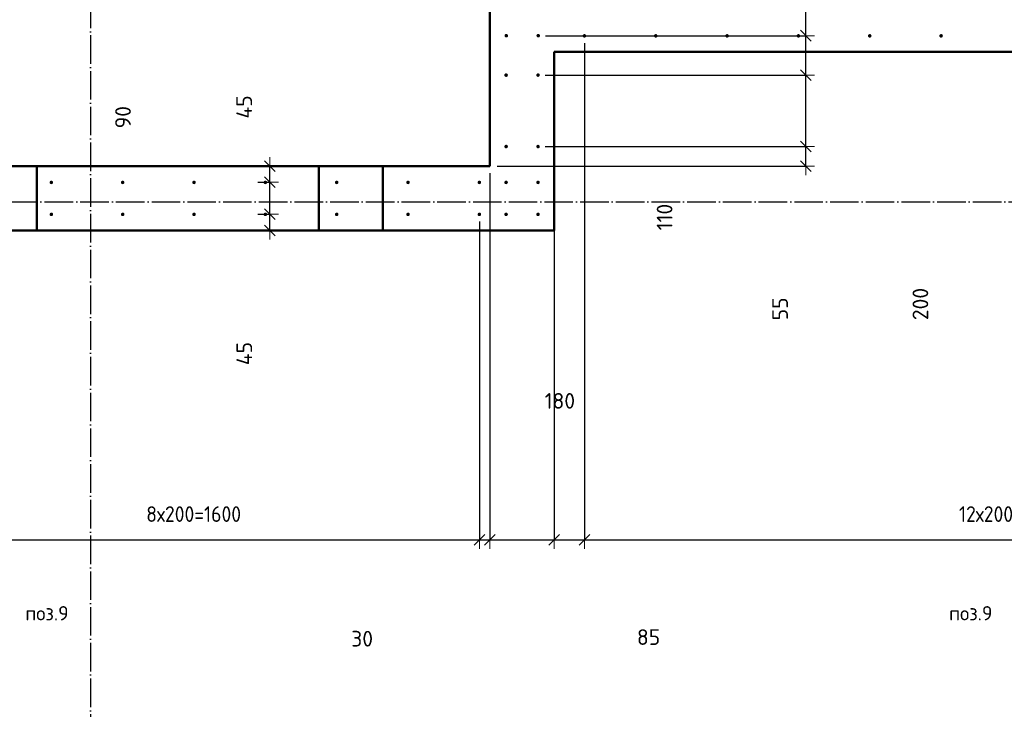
# Model space of a CAD drawing. Header units: millimetres. Extents: x -19950 to 69837, y -2757 to 40090.
# Tile 127 of 136: x 56662 to 59422, y 6979 to 8910. Entities that reach past the tile are written whole.
import ezdxf

# ---------------------------------------------------------------- set-up
doc = ezdxf.new("R2010")
doc.units = ezdxf.units.MM
doc.header["$PDMODE"] = 65
for name, pattern in [('______11', [100, 80, -10, 0, -10]), ('______5', [220, 160, -20, 20, -20]), ('________', [0])]:
    doc.linetypes.add(name, pattern=pattern)
for name, color, linetype, lineweight in [('Standard', 7, 'Continuous', 25), ('Арм.стержн. вертикальными 1', 22, 'Continuous', 35), ('Размерная линия_ общее', 7, 'Continuous', 13)]:
    doc.layers.add(name, color=color, linetype=linetype, lineweight=lineweight)
doc.layers.add('Осевая линия_ общее', color=7, linetype='______5', lineweight=13, true_color=0xa0a0a0)
doc.styles.add('ISOCPEUR', font='ISOCPEUR')
doc.dimstyles.new('DIMSTYLE_12', dxfattribs={"dimtxt": 44, "dimasz": 50, "dimexe": 0, "dimexo": 0, "dimgap": 22, "dimtad": 0, "dimdec": 0, "dimrnd": 5, "dimzin": 12, "dimdsep": 46, "dimtxsty": 'ISOCPEUR', "dimblk1": 'ALL_ML_STRICH', "dimblk2": 'ALL_ML_STRICH', "dimsah": 1, "dimcen": 0, "dimclrd": 7, "dimclre": 256, "dimclrt": 7, "dimadec": 0, "dimazin": 0, "dimtfac": 1, "dimtdec": 0, "dimtix": 1, "dimtmove": 2, "dimatfit": 3, "dimfxl": 0, "dimtvp": 1.2, "dimtzin": 0, "dimlwd": 0, "dimlwe": -3, "dimarcsym": 0})
doc.dimstyles.new('DIMSTYLE_17', dxfattribs={"dimtxt": 44, "dimasz": 50, "dimexe": 0, "dimexo": 0, "dimgap": 22, "dimtad": 0, "dimdec": 0, "dimrnd": 5, "dimzin": 12, "dimdsep": 46, "dimtxsty": 'ISOCPEUR', "dimblk1": 'ALL_ML_STRICH', "dimblk2": 'ALL_ML_STRICH', "dimsah": 1, "dimcen": 0, "dimclrd": 7, "dimclre": 256, "dimclrt": 7, "dimadec": 0, "dimazin": 0, "dimtfac": 1, "dimtdec": 0, "dimtix": 1, "dimtmove": 2, "dimatfit": 3, "dimfxl": 0, "dimtzin": 0, "dimlwd": 0, "dimlwe": -3, "dimarcsym": 0})
doc.dimstyles.new('DIMSTYLE_5', dxfattribs={"dimtxt": 44, "dimasz": 50, "dimexe": 0, "dimexo": 0, "dimgap": 22, "dimtad": 2, "dimdec": 0, "dimrnd": 5, "dimzin": 12, "dimdsep": 46, "dimtxsty": 'ISOCPEUR', "dimblk1": 'ALL_ML_STRICH', "dimblk2": 'ALL_ML_STRICH', "dimsah": 1, "dimcen": 0, "dimclrd": 7, "dimclre": 256, "dimclrt": 7, "dimadec": 0, "dimazin": 0, "dimtfac": 1, "dimtdec": 0, "dimtix": 1, "dimtmove": 2, "dimatfit": 3, "dimfxl": 0, "dimtvp": 1.2, "dimtzin": 0, "dimlwd": 0, "dimlwe": -3, "dimarcsym": 0})
doc.dimstyles.new('DIMSTYLE_7', dxfattribs={"dimtxt": 44, "dimasz": 50, "dimexe": 0, "dimexo": 0, "dimgap": 22, "dimtad": 2, "dimdec": 0, "dimrnd": 5, "dimzin": 12, "dimdsep": 46, "dimtxsty": 'ISOCPEUR', "dimblk1": 'ALL_ML_STRICH', "dimblk2": 'ALL_ML_STRICH', "dimsah": 1, "dimcen": 0, "dimclrd": 7, "dimclre": 256, "dimclrt": 7, "dimadec": 0, "dimazin": 0, "dimtfac": 1, "dimtdec": 0, "dimtix": 1, "dimtmove": 2, "dimatfit": 3, "dimfxl": 0, "dimtzin": 0, "dimlwd": 0, "dimlwe": -3, "dimarcsym": 0})

# ---------------------------------------------------------------- blocks, each defined once
blk = doc.blocks.new('ALL_ML_STRICH')
at = {"color": 0, "linetype": 'ByBlock', "lineweight": -2}
for p, q in [((-1, 0), (0.5, 0)), ((-0.3, -0.3), (0.3, 0.3)), ((0, -0.5), (0, 0.5))]:
    blk.add_line(p, q, dxfattribs=at)
blk = doc.blocks.new('*D150')
at = {"layer": 'DEFPOINTS', "color": 7, "linetype": 'Continuous', "lineweight": 13, "transparency": 33554687}
for p in [(57309, 8365.5), (57362.8, 8320), (57409.5, 8320)]:
    blk.add_point(p, dxfattribs=at)
at = {"layer": 'Размерная линия_ общее', "color": 253, "linetype": 'Continuous', "lineweight": -2, "true_color": 0xa0a0a0, "transparency": 33554687}
for p, q in [((57329, 8365.5), (57362.8, 8365.5)), ((57389.5, 8320), (57362.8, 8320))]:
    blk.add_line(p, q, dxfattribs=at)
at = {"layer": 'Размерная линия_ общее', "color": 7, "linetype": 'Continuous', "lineweight": -2, "transparency": 33554687}
blk.add_line((57362.8, 8320), (57362.8, 8365.5), dxfattribs=at)
at = {"layer": 'Размерная линия_ общее', "color": 7, "linetype": 'Continuous', "lineweight": 13, "transparency": 33554687, "xscale": 50, "yscale": 50, "zscale": 50}
for p, rotation in [((57362.8, 8365.5), 90), ((57362.8, 8320), 270)]:
    blk.add_blockref('ALL_ML_STRICH', p, dxfattribs=dict(at, rotation=rotation))
at = {"layer": 'Размерная линия_ общее', "color": 7, "linetype": 'Continuous', "lineweight": 13, "transparency": 33554687, "insert": (57291.4, 7975.1), "char_height": 44, "width": 88, "attachment_point": 5, "rotation": 90, "style": 'ISOCPEUR'}
blk.add_mtext('\\A1;{45}', dxfattribs=at)
blk = doc.blocks.new('*D151')
at = {"layer": 'DEFPOINTS', "color": 7, "linetype": 'Continuous', "lineweight": 13, "transparency": 33554687}
for p in [(57309, 8455), (57309, 8365.5), (57362.8, 8365.5)]:
    blk.add_point(p, dxfattribs=at)
at = {"layer": 'Размерная линия_ общее', "color": 253, "linetype": 'Continuous', "lineweight": -2, "true_color": 0xa0a0a0, "transparency": 33554687}
for p, q in [((57329, 8455), (57362.8, 8455)), ((57329, 8365.5), (57362.8, 8365.5))]:
    blk.add_line(p, q, dxfattribs=at)
at = {"layer": 'Размерная линия_ общее', "color": 7, "linetype": 'Continuous', "lineweight": -2, "transparency": 33554687}
blk.add_line((57362.8, 8365.5), (57362.8, 8455), dxfattribs=at)
at = {"layer": 'Размерная линия_ общее', "color": 7, "linetype": 'Continuous', "lineweight": 13, "transparency": 33554687, "xscale": 50, "yscale": 50, "zscale": 50}
for p, rotation in [((57362.8, 8455), 90), ((57362.8, 8365.5), 270)]:
    blk.add_blockref('ALL_ML_STRICH', p, dxfattribs=dict(at, rotation=rotation))
at = {"layer": 'Размерная линия_ общее', "color": 7, "linetype": 'Continuous', "lineweight": 13, "transparency": 33554687, "insert": (56951.4, 8637.2), "char_height": 44, "width": 88, "attachment_point": 5, "rotation": 90, "style": 'ISOCPEUR'}
blk.add_mtext('\\A1;{90}', dxfattribs=at)
blk = doc.blocks.new('*D152')
at = {"layer": 'DEFPOINTS', "color": 7, "linetype": 'Continuous', "lineweight": 13, "transparency": 33554687}
for p in [(57409.5, 8500), (57309, 8455), (57362.8, 8455)]:
    blk.add_point(p, dxfattribs=at)
at = {"layer": 'Размерная линия_ общее', "color": 253, "linetype": 'Continuous', "lineweight": -2, "true_color": 0xa0a0a0, "transparency": 33554687}
for p, q in [((57389.5, 8500), (57362.8, 8500)), ((57329, 8455), (57362.8, 8455))]:
    blk.add_line(p, q, dxfattribs=at)
at = {"layer": 'Размерная линия_ общее', "color": 7, "linetype": 'Continuous', "lineweight": -2, "transparency": 33554687}
blk.add_line((57362.8, 8455), (57362.8, 8500), dxfattribs=at)
at = {"layer": 'Размерная линия_ общее', "color": 7, "linetype": 'Continuous', "lineweight": 13, "transparency": 33554687, "xscale": 50, "yscale": 50, "zscale": 50}
for p, rotation in [((57362.8, 8500), 90), ((57362.8, 8455), 270)]:
    blk.add_blockref('ALL_ML_STRICH', p, dxfattribs=dict(at, rotation=rotation))
at = {"layer": 'Размерная линия_ общее', "color": 7, "linetype": 'Continuous', "lineweight": 13, "transparency": 33554687, "insert": (57291.1, 8665.8), "char_height": 44, "width": 88, "attachment_point": 5, "rotation": 90, "style": 'ISOCPEUR'}
blk.add_mtext('\\A1;{45}', dxfattribs=at)
blk = doc.blocks.new('*D393')
at = {"layer": 'DEFPOINTS', "color": 7, "linetype": 'Continuous', "lineweight": 13, "transparency": 33554687}
for p in [(56350.5, 8365), (57950.5, 8365), (56350.5, 7453.5)]:
    blk.add_point(p, dxfattribs=at)
at = {"layer": 'Размерная линия_ общее', "color": 253, "linetype": 'Continuous', "lineweight": -2, "true_color": 0xa0a0a0, "transparency": 33554687}
for p, q in [((56350.5, 8345), (56350.5, 7453.5)), ((57950.5, 8345), (57950.5, 7453.5))]:
    blk.add_line(p, q, dxfattribs=at)
at = {"layer": 'Размерная линия_ общее', "color": 7, "linetype": 'Continuous', "lineweight": -2, "transparency": 33554687}
blk.add_line((56350.5, 7453.5), (57950.5, 7453.5), dxfattribs=at)
at = {"layer": 'Размерная линия_ общее', "color": 7, "linetype": 'Continuous', "lineweight": 13, "transparency": 33554687, "xscale": 50, "yscale": 50, "zscale": 50, "rotation": 180}
blk.add_blockref('ALL_ML_STRICH', (56350.5, 7453.5), dxfattribs=at)
at = {"layer": 'Размерная линия_ общее', "color": 7, "linetype": 'Continuous', "lineweight": 13, "transparency": 33554687, "xscale": 50, "yscale": 50, "zscale": 50}
blk.add_blockref('ALL_ML_STRICH', (57950.5, 7453.5), dxfattribs=at)
at = {"layer": 'Размерная линия_ общее', "color": 7, "linetype": 'Continuous', "lineweight": 13, "transparency": 33554687, "insert": (57016.5, 7547.5), "char_height": 44, "width": 2.2, "attachment_point": 1, "line_spacing_factor": 0.60241, "style": 'ISOCPEUR'}
blk.add_mtext('\\W0.91;8х200=1600', dxfattribs=at)
blk = doc.blocks.new('*D394')
at = {"layer": 'DEFPOINTS', "color": 7, "linetype": 'Continuous', "lineweight": 13, "transparency": 33554687}
for p in [(57980, 8500), (57950.5, 8365), (57950.5, 7453.5)]:
    blk.add_point(p, dxfattribs=at)
at = {"layer": 'Размерная линия_ общее', "color": 253, "linetype": 'Continuous', "lineweight": -2, "true_color": 0xa0a0a0, "transparency": 33554687}
for p, q in [((57980, 8480), (57980, 7453.5)), ((57950.5, 8345), (57950.5, 7453.5))]:
    blk.add_line(p, q, dxfattribs=at)
at = {"layer": 'Размерная линия_ общее', "color": 7, "linetype": 'Continuous', "lineweight": -2, "transparency": 33554687}
blk.add_line((57950.5, 7453.5), (57980, 7453.5), dxfattribs=at)
at = {"layer": 'Размерная линия_ общее', "color": 7, "linetype": 'Continuous', "lineweight": 13, "transparency": 33554687, "xscale": 50, "yscale": 50, "zscale": 50, "rotation": 180}
blk.add_blockref('ALL_ML_STRICH', (57950.5, 7453.5), dxfattribs=at)
at = {"layer": 'Размерная линия_ общее', "color": 7, "linetype": 'Continuous', "lineweight": 13, "transparency": 33554687, "xscale": 50, "yscale": 50, "zscale": 50}
blk.add_blockref('ALL_ML_STRICH', (57980, 7453.5), dxfattribs=at)
at = {"layer": 'Размерная линия_ общее', "color": 7, "linetype": 'Continuous', "lineweight": 13, "transparency": 33554687, "insert": (57621.8, 7176.4), "char_height": 44, "width": 88, "attachment_point": 5, "style": 'ISOCPEUR'}
blk.add_mtext('\\A1;{30}', dxfattribs=at)
blk = doc.blocks.new('*D395')
at = {"layer": 'DEFPOINTS', "color": 7, "linetype": 'Continuous', "lineweight": 13, "transparency": 33554687}
for p in [(58160, 8820), (57980, 8500), (57980, 7453.5)]:
    blk.add_point(p, dxfattribs=at)
at = {"layer": 'Размерная линия_ общее', "color": 253, "linetype": 'Continuous', "lineweight": -2, "true_color": 0xa0a0a0, "transparency": 33554687}
for p, q in [((58160, 8800), (58160, 7453.5)), ((57980, 8480), (57980, 7453.5))]:
    blk.add_line(p, q, dxfattribs=at)
at = {"layer": 'Размерная линия_ общее', "color": 7, "linetype": 'Continuous', "lineweight": -2, "transparency": 33554687}
blk.add_line((57980, 7453.5), (58160, 7453.5), dxfattribs=at)
at = {"layer": 'Размерная линия_ общее', "color": 7, "linetype": 'Continuous', "lineweight": 13, "transparency": 33554687, "xscale": 50, "yscale": 50, "zscale": 50, "rotation": 180}
blk.add_blockref('ALL_ML_STRICH', (57980, 7453.5), dxfattribs=at)
at = {"layer": 'Размерная линия_ общее', "color": 7, "linetype": 'Continuous', "lineweight": 13, "transparency": 33554687, "xscale": 50, "yscale": 50, "zscale": 50}
blk.add_blockref('ALL_ML_STRICH', (58160, 7453.5), dxfattribs=at)
at = {"layer": 'Размерная линия_ общее', "color": 7, "linetype": 'Continuous', "lineweight": 13, "transparency": 33554687, "insert": (58176.1, 7842.6), "char_height": 44, "width": 132, "attachment_point": 5, "style": 'ISOCPEUR'}
blk.add_mtext('\\A1;{180}', dxfattribs=at)
blk = doc.blocks.new('*D396')
at = {"layer": 'DEFPOINTS', "color": 7, "linetype": 'Continuous', "lineweight": 13, "transparency": 33554687}
for p in [(58245, 8865), (58160, 8820), (58160, 7453.5)]:
    blk.add_point(p, dxfattribs=at)
at = {"layer": 'Размерная линия_ общее', "color": 253, "linetype": 'Continuous', "lineweight": -2, "true_color": 0xa0a0a0, "transparency": 33554687}
for p, q in [((58245, 8845), (58245, 7453.5)), ((58160, 8800), (58160, 7453.5))]:
    blk.add_line(p, q, dxfattribs=at)
at = {"layer": 'Размерная линия_ общее', "color": 7, "linetype": 'Continuous', "lineweight": -2, "transparency": 33554687}
blk.add_line((58160, 7453.5), (58245, 7453.5), dxfattribs=at)
at = {"layer": 'Размерная линия_ общее', "color": 7, "linetype": 'Continuous', "lineweight": 13, "transparency": 33554687, "xscale": 50, "yscale": 50, "zscale": 50, "rotation": 180}
blk.add_blockref('ALL_ML_STRICH', (58160, 7453.5), dxfattribs=at)
at = {"layer": 'Размерная линия_ общее', "color": 7, "linetype": 'Continuous', "lineweight": 13, "transparency": 33554687, "xscale": 50, "yscale": 50, "zscale": 50}
blk.add_blockref('ALL_ML_STRICH', (58245, 7453.5), dxfattribs=at)
at = {"layer": 'Размерная линия_ общее', "color": 7, "linetype": 'Continuous', "lineweight": 13, "transparency": 33554687, "insert": (58424.8, 7181), "char_height": 44, "width": 88, "attachment_point": 5, "style": 'ISOCPEUR'}
blk.add_mtext('\\A1;{85}', dxfattribs=at)
blk = doc.blocks.new('*D397')
at = {"layer": 'DEFPOINTS', "color": 7, "linetype": 'Continuous', "lineweight": 13, "transparency": 33554687}
for p in [(58245, 8865), (60645, 8865), (58245, 7453.5)]:
    blk.add_point(p, dxfattribs=at)
at = {"layer": 'Размерная линия_ общее', "color": 253, "linetype": 'Continuous', "lineweight": -2, "true_color": 0xa0a0a0, "transparency": 33554687}
for p, q in [((58245, 8845), (58245, 7453.5)), ((60645, 8845), (60645, 7453.5))]:
    blk.add_line(p, q, dxfattribs=at)
at = {"layer": 'Размерная линия_ общее', "color": 7, "linetype": 'Continuous', "lineweight": -2, "transparency": 33554687}
blk.add_line((58245, 7453.5), (60645, 7453.5), dxfattribs=at)
at = {"layer": 'Размерная линия_ общее', "color": 7, "linetype": 'Continuous', "lineweight": 13, "transparency": 33554687, "xscale": 50, "yscale": 50, "zscale": 50, "rotation": 180}
blk.add_blockref('ALL_ML_STRICH', (58245, 7453.5), dxfattribs=at)
at = {"layer": 'Размерная линия_ общее', "color": 7, "linetype": 'Continuous', "lineweight": 13, "transparency": 33554687, "xscale": 50, "yscale": 50, "zscale": 50}
blk.add_blockref('ALL_ML_STRICH', (60645, 7453.5), dxfattribs=at)
at = {"layer": 'Размерная линия_ общее', "color": 7, "linetype": 'Continuous', "lineweight": 13, "transparency": 33554687, "insert": (59295, 7547.5), "char_height": 44, "width": 2.2, "attachment_point": 1, "line_spacing_factor": 0.60241, "style": 'ISOCPEUR'}
blk.add_mtext('\\W0.91;12х200=2400', dxfattribs=at)
blk = doc.blocks.new('*D521')
at = {"layer": 'DEFPOINTS', "color": 7, "linetype": 'Continuous', "lineweight": 13, "transparency": 33554687}
for p in [(58115, 8555), (57980, 8500), (58865.5, 8500)]:
    blk.add_point(p, dxfattribs=at)
at = {"layer": 'Размерная линия_ общее', "color": 253, "linetype": 'Continuous', "lineweight": -2, "true_color": 0xa0a0a0, "transparency": 33554687}
for p, q in [((58135, 8555), (58865.5, 8555)), ((58000, 8500), (58865.5, 8500))]:
    blk.add_line(p, q, dxfattribs=at)
at = {"layer": 'Размерная линия_ общее', "color": 7, "linetype": 'Continuous', "lineweight": -2, "transparency": 33554687}
blk.add_line((58865.5, 8500), (58865.5, 8555), dxfattribs=at)
at = {"layer": 'Размерная линия_ общее', "color": 7, "linetype": 'Continuous', "lineweight": 13, "transparency": 33554687, "xscale": 50, "yscale": 50, "zscale": 50}
for p, rotation in [((58865.5, 8555), 90), ((58865.5, 8500), 270)]:
    blk.add_blockref('ALL_ML_STRICH', p, dxfattribs=dict(at, rotation=rotation))
at = {"layer": 'Размерная линия_ общее', "color": 7, "linetype": 'Continuous', "lineweight": 13, "transparency": 33554687, "insert": (58793.6, 8100.3), "char_height": 44, "width": 88, "attachment_point": 5, "rotation": 90, "style": 'ISOCPEUR'}
blk.add_mtext('\\A1;{55}', dxfattribs=at)
blk = doc.blocks.new('*D522')
at = {"layer": 'DEFPOINTS', "color": 7, "linetype": 'Continuous', "lineweight": 13, "transparency": 33554687}
for p in [(58115, 8755), (58115, 8555), (58865.5, 8555)]:
    blk.add_point(p, dxfattribs=at)
at = {"layer": 'Размерная линия_ общее', "color": 253, "linetype": 'Continuous', "lineweight": -2, "true_color": 0xa0a0a0, "transparency": 33554687}
for p, q in [((58135, 8755), (58865.5, 8755)), ((58135, 8555), (58865.5, 8555))]:
    blk.add_line(p, q, dxfattribs=at)
at = {"layer": 'Размерная линия_ общее', "color": 7, "linetype": 'Continuous', "lineweight": -2, "transparency": 33554687}
blk.add_line((58865.5, 8555), (58865.5, 8755), dxfattribs=at)
at = {"layer": 'Размерная линия_ общее', "color": 7, "linetype": 'Continuous', "lineweight": 13, "transparency": 33554687, "xscale": 50, "yscale": 50, "zscale": 50}
for p, rotation in [((58865.5, 8755), 90), ((58865.5, 8555), 270)]:
    blk.add_blockref('ALL_ML_STRICH', p, dxfattribs=dict(at, rotation=rotation))
at = {"layer": 'Размерная линия_ общее', "color": 7, "linetype": 'Continuous', "lineweight": 13, "transparency": 33554687, "insert": (59187, 8113.9), "char_height": 44, "width": 132, "attachment_point": 5, "rotation": 90, "style": 'ISOCPEUR'}
blk.add_mtext('\\A1;{200}', dxfattribs=at)
blk = doc.blocks.new('*D523')
at = {"layer": 'DEFPOINTS', "color": 7, "linetype": 'Continuous', "lineweight": 13, "transparency": 33554687}
for p in [(58115.5, 8865.5), (58115, 8755), (58865.5, 8755)]:
    blk.add_point(p, dxfattribs=at)
at = {"layer": 'Размерная линия_ общее', "color": 253, "linetype": 'Continuous', "lineweight": -2, "true_color": 0xa0a0a0, "transparency": 33554687}
for p, q in [((58135.5, 8865.5), (58865.5, 8865.5)), ((58135, 8755), (58865.5, 8755))]:
    blk.add_line(p, q, dxfattribs=at)
at = {"layer": 'Размерная линия_ общее', "color": 7, "linetype": 'Continuous', "lineweight": -2, "transparency": 33554687}
blk.add_line((58865.5, 8755), (58865.5, 8865.5), dxfattribs=at)
at = {"layer": 'Размерная линия_ общее', "color": 7, "linetype": 'Continuous', "lineweight": 13, "transparency": 33554687, "xscale": 50, "yscale": 50, "zscale": 50}
for p, rotation in [((58865.5, 8865.5), 90), ((58865.5, 8755), 270)]:
    blk.add_blockref('ALL_ML_STRICH', p, dxfattribs=dict(at, rotation=rotation))
at = {"layer": 'Размерная линия_ общее', "color": 7, "linetype": 'Continuous', "lineweight": 13, "transparency": 33554687, "insert": (58469.8, 8357.5), "char_height": 44, "width": 132, "attachment_point": 5, "rotation": 90, "style": 'ISOCPEUR'}
blk.add_mtext('\\A1;{110}', dxfattribs=at)
blk = doc.blocks.new('*D524')
at = {"layer": 'DEFPOINTS', "color": 7, "linetype": 'Continuous', "lineweight": 13, "transparency": 33554687}
for p in [(58115.5, 8955), (58115.5, 8865.5), (58865.5, 8865.5)]:
    blk.add_point(p, dxfattribs=at)
at = {"layer": 'Размерная линия_ общее', "color": 253, "linetype": 'Continuous', "lineweight": -2, "true_color": 0xa0a0a0, "transparency": 33554687}
for p, q in [((58135.5, 8955), (58865.5, 8955)), ((58135.5, 8865.5), (58865.5, 8865.5))]:
    blk.add_line(p, q, dxfattribs=at)
at = {"layer": 'Размерная линия_ общее', "color": 7, "linetype": 'Continuous', "lineweight": -2, "transparency": 33554687}
blk.add_line((58865.5, 8865.5), (58865.5, 8955), dxfattribs=at)
at = {"layer": 'Размерная линия_ общее', "color": 7, "linetype": 'Continuous', "lineweight": 13, "transparency": 33554687, "xscale": 50, "yscale": 50, "zscale": 50}
for p, rotation in [((58865.5, 8955), 90), ((58865.5, 8865.5), 270)]:
    blk.add_blockref('ALL_ML_STRICH', p, dxfattribs=dict(at, rotation=rotation))
at = {"layer": 'Размерная линия_ общее', "color": 7, "linetype": 'Continuous', "lineweight": 13, "transparency": 33554687, "insert": (59161.5, 9084.3), "char_height": 44, "width": 88, "attachment_point": 5, "rotation": 90, "style": 'ISOCPEUR'}
blk.add_mtext('\\A1;{90}', dxfattribs=at)

msp = doc.modelspace()

# ---------------------------------------------------------------- hatches: boundary and pattern name
at = {"layer": 'Арм.стержн. вертикальными 1', "linetype": 'Continuous', "lineweight": 50, "transparency": 33554687}
for points in [[(58031, 8865.5), (58030.6, 8867.4), (58029.5, 8869), (58027.9, 8870.1), (58026, 8870.5), (58024.1, 8870.1), (58022.4, 8869), (58021.3, 8867.4), (58021, 8865.5), (58021.3, 8863.6), (58022.4, 8861.9), (58024.1, 8860.8), (58026, 8860.5), (58027.9, 8860.8), (58029.5, 8861.9), (58030.6, 8863.6)], [(58120.5, 8865.5), (58120.1, 8867.4), (58119, 8869), (58117.4, 8870.1), (58115.5, 8870.5), (58113.6, 8870.1), (58112, 8869), (58110.9, 8867.4), (58110.5, 8865.5), (58110.9, 8863.6), (58112, 8861.9), (58113.6, 8860.8), (58115.5, 8860.5), (58117.4, 8860.8), (58119, 8861.9), (58120.1, 8863.6)], [(58250, 8865), (58249.6, 8866.9), (58248.5, 8868.5), (58246.9, 8869.6), (58245, 8870), (58243.1, 8869.6), (58241.5, 8868.5), (58240.4, 8866.9), (58240, 8865), (58240.4, 8863.1), (58241.5, 8861.5), (58243.1, 8860.4), (58245, 8860), (58246.9, 8860.4), (58248.5, 8861.5), (58249.6, 8863.1)], [(58450, 8865), (58449.6, 8866.9), (58448.5, 8868.5), (58446.9, 8869.6), (58445, 8870), (58443.1, 8869.6), (58441.5, 8868.5), (58440.4, 8866.9), (58440, 8865), (58440.4, 8863.1), (58441.5, 8861.5), (58443.1, 8860.4), (58445, 8860), (58446.9, 8860.4), (58448.5, 8861.5), (58449.6, 8863.1)], [(58650, 8865), (58649.6, 8866.9), (58648.5, 8868.5), (58646.9, 8869.6), (58645, 8870), (58643.1, 8869.6), (58641.5, 8868.5), (58640.4, 8866.9), (58640, 8865), (58640.4, 8863.1), (58641.5, 8861.5), (58643.1, 8860.4), (58645, 8860), (58646.9, 8860.4), (58648.5, 8861.5), (58649.6, 8863.1)], [(58850, 8865), (58849.6, 8866.9), (58848.5, 8868.5), (58846.9, 8869.6), (58845, 8870), (58843.1, 8869.6), (58841.5, 8868.5), (58840.4, 8866.9), (58840, 8865), (58840.4, 8863.1), (58841.5, 8861.5), (58843.1, 8860.4), (58845, 8860), (58846.9, 8860.4), (58848.5, 8861.5), (58849.6, 8863.1)], [(59050, 8865), (59049.6, 8866.9), (59048.5, 8868.5), (59046.9, 8869.6), (59045, 8870), (59043.1, 8869.6), (59041.5, 8868.5), (59040.4, 8866.9), (59040, 8865), (59040.4, 8863.1), (59041.5, 8861.5), (59043.1, 8860.4), (59045, 8860), (59046.9, 8860.4), (59048.5, 8861.5), (59049.6, 8863.1)], [(59250, 8865), (59249.6, 8866.9), (59248.5, 8868.5), (59246.9, 8869.6), (59245, 8870), (59243.1, 8869.6), (59241.5, 8868.5), (59240.4, 8866.9), (59240, 8865), (59240.4, 8863.1), (59241.5, 8861.5), (59243.1, 8860.4), (59245, 8860), (59246.9, 8860.4), (59248.5, 8861.5), (59249.6, 8863.1)], [(58030.5, 8755), (58030.1, 8756.9), (58029, 8758.5), (58027.4, 8759.6), (58025.5, 8760), (58023.6, 8759.6), (58022, 8758.5), (58020.9, 8756.9), (58020.5, 8755), (58020.9, 8753.1), (58022, 8751.5), (58023.6, 8750.4), (58025.5, 8750), (58027.4, 8750.4), (58029, 8751.5), (58030.1, 8753.1)], [(58120, 8755), (58119.6, 8756.9), (58118.6, 8758.5), (58116.9, 8759.6), (58115, 8760), (58113.1, 8759.6), (58111.5, 8758.5), (58110.4, 8756.9), (58110, 8755), (58110.4, 8753.1), (58111.5, 8751.5), (58113.1, 8750.4), (58115, 8750), (58116.9, 8750.4), (58118.6, 8751.5), (58119.6, 8753.1)], [(58030.5, 8555), (58030.1, 8556.9), (58029, 8558.5), (58027.4, 8559.6), (58025.5, 8560), (58023.6, 8559.6), (58022, 8558.5), (58020.9, 8556.9), (58020.5, 8555), (58020.9, 8553.1), (58022, 8551.5), (58023.6, 8550.4), (58025.5, 8550), (58027.4, 8550.4), (58029, 8551.5), (58030.1, 8553.1)], [(58120, 8555), (58119.6, 8556.9), (58118.6, 8558.5), (58116.9, 8559.6), (58115, 8560), (58113.1, 8559.6), (58111.5, 8558.5), (58110.4, 8556.9), (58110, 8555), (58110.4, 8553.1), (58111.5, 8551.5), (58113.1, 8550.4), (58115, 8550), (58116.9, 8550.4), (58118.6, 8551.5), (58119.6, 8553.1)], [(56755.5, 8454.5), (56755.1, 8456.4), (56754, 8458), (56752.4, 8459.1), (56750.5, 8459.5), (56748.6, 8459.1), (56747, 8458), (56745.9, 8456.4), (56745.5, 8454.5), (56745.9, 8452.6), (56747, 8451), (56748.6, 8449.9), (56750.5, 8449.5), (56752.4, 8449.9), (56754, 8451), (56755.1, 8452.6)], [(56955.5, 8454.5), (56955.1, 8456.4), (56954, 8458), (56952.4, 8459.1), (56950.5, 8459.5), (56948.6, 8459.1), (56947, 8458), (56945.9, 8456.4), (56945.5, 8454.5), (56945.9, 8452.6), (56947, 8451), (56948.6, 8449.9), (56950.5, 8449.5), (56952.4, 8449.9), (56954, 8451), (56955.1, 8452.6)], [(57155.5, 8454.5), (57155.1, 8456.4), (57154, 8458), (57152.4, 8459.1), (57150.5, 8459.5), (57148.6, 8459.1), (57147, 8458), (57145.9, 8456.4), (57145.5, 8454.5), (57145.9, 8452.6), (57147, 8451), (57148.6, 8449.9), (57150.5, 8449.5), (57152.4, 8449.9), (57154, 8451), (57155.1, 8452.6)], [(57355.5, 8454.5), (57355.1, 8456.4), (57354, 8458), (57352.4, 8459.1), (57350.5, 8459.5), (57348.6, 8459.1), (57347, 8458), (57345.9, 8456.4), (57345.5, 8454.5), (57345.9, 8452.6), (57347, 8451), (57348.6, 8449.9), (57350.5, 8449.5), (57352.4, 8449.9), (57354, 8451), (57355.1, 8452.6)], [(57555.5, 8454.5), (57555.1, 8456.4), (57554, 8458), (57552.4, 8459.1), (57550.5, 8459.5), (57548.6, 8459.1), (57547, 8458), (57545.9, 8456.4), (57545.5, 8454.5), (57545.9, 8452.6), (57547, 8451), (57548.6, 8449.9), (57550.5, 8449.5), (57552.4, 8449.9), (57554, 8451), (57555.1, 8452.6)], [(57755.5, 8454.5), (57755.1, 8456.4), (57754, 8458), (57752.4, 8459.1), (57750.5, 8459.5), (57748.6, 8459.1), (57747, 8458), (57745.9, 8456.4), (57745.5, 8454.5), (57745.9, 8452.6), (57747, 8451), (57748.6, 8449.9), (57750.5, 8449.5), (57752.4, 8449.9), (57754, 8451), (57755.1, 8452.6)], [(57955.5, 8454.5), (57955.1, 8456.4), (57954, 8458), (57952.4, 8459.1), (57950.5, 8459.5), (57948.6, 8459.1), (57947, 8458), (57945.9, 8456.4), (57945.5, 8454.5), (57945.9, 8452.6), (57947, 8451), (57948.6, 8449.9), (57950.5, 8449.5), (57952.4, 8449.9), (57954, 8451), (57955.1, 8452.6)], [(58030.5, 8454.5), (58030.1, 8456.4), (58029, 8458), (58027.4, 8459.1), (58025.5, 8459.5), (58023.6, 8459.1), (58021.9, 8458), (58020.8, 8456.4), (58020.5, 8454.5), (58020.8, 8452.6), (58021.9, 8451), (58023.6, 8449.9), (58025.5, 8449.5), (58027.4, 8449.9), (58029, 8451), (58030.1, 8452.6)], [(58120, 8454.5), (58119.6, 8456.4), (58118.5, 8458), (58116.9, 8459.1), (58115, 8459.5), (58113.1, 8459.1), (58111.5, 8458), (58110.4, 8456.4), (58110, 8454.5), (58110.4, 8452.6), (58111.5, 8451), (58113.1, 8449.9), (58115, 8449.5), (58116.9, 8449.9), (58118.5, 8451), (58119.6, 8452.6)], [(56755.5, 8365), (56755.1, 8366.9), (56754, 8368.5), (56752.4, 8369.6), (56750.5, 8370), (56748.6, 8369.6), (56747, 8368.5), (56745.9, 8366.9), (56745.5, 8365), (56745.9, 8363.1), (56747, 8361.4), (56748.6, 8360.4), (56750.5, 8360), (56752.4, 8360.4), (56754, 8361.4), (56755.1, 8363.1)], [(56955.5, 8365), (56955.1, 8366.9), (56954, 8368.5), (56952.4, 8369.6), (56950.5, 8370), (56948.6, 8369.6), (56947, 8368.5), (56945.9, 8366.9), (56945.5, 8365), (56945.9, 8363.1), (56947, 8361.4), (56948.6, 8360.4), (56950.5, 8360), (56952.4, 8360.4), (56954, 8361.4), (56955.1, 8363.1)], [(57155.5, 8365), (57155.1, 8366.9), (57154, 8368.5), (57152.4, 8369.6), (57150.5, 8370), (57148.6, 8369.6), (57147, 8368.5), (57145.9, 8366.9), (57145.5, 8365), (57145.9, 8363.1), (57147, 8361.4), (57148.6, 8360.4), (57150.5, 8360), (57152.4, 8360.4), (57154, 8361.4), (57155.1, 8363.1)], [(57355.5, 8365), (57355.1, 8366.9), (57354, 8368.5), (57352.4, 8369.6), (57350.5, 8370), (57348.6, 8369.6), (57347, 8368.5), (57345.9, 8366.9), (57345.5, 8365), (57345.9, 8363.1), (57347, 8361.4), (57348.6, 8360.4), (57350.5, 8360), (57352.4, 8360.4), (57354, 8361.4), (57355.1, 8363.1)], [(57555.5, 8365), (57555.1, 8366.9), (57554, 8368.5), (57552.4, 8369.6), (57550.5, 8370), (57548.6, 8369.6), (57547, 8368.5), (57545.9, 8366.9), (57545.5, 8365), (57545.9, 8363.1), (57547, 8361.4), (57548.6, 8360.4), (57550.5, 8360), (57552.4, 8360.4), (57554, 8361.4), (57555.1, 8363.1)], [(57755.5, 8365), (57755.1, 8366.9), (57754, 8368.5), (57752.4, 8369.6), (57750.5, 8370), (57748.6, 8369.6), (57747, 8368.5), (57745.9, 8366.9), (57745.5, 8365), (57745.9, 8363.1), (57747, 8361.4), (57748.6, 8360.4), (57750.5, 8360), (57752.4, 8360.4), (57754, 8361.4), (57755.1, 8363.1)], [(57955.5, 8365), (57955.1, 8366.9), (57954, 8368.5), (57952.4, 8369.6), (57950.5, 8370), (57948.6, 8369.6), (57947, 8368.5), (57945.9, 8366.9), (57945.5, 8365), (57945.9, 8363.1), (57947, 8361.4), (57948.6, 8360.4), (57950.5, 8360), (57952.4, 8360.4), (57954, 8361.4), (57955.1, 8363.1)], [(58030.5, 8365), (58030.1, 8366.9), (58029, 8368.5), (58027.4, 8369.6), (58025.5, 8370), (58023.6, 8369.6), (58021.9, 8368.5), (58020.8, 8366.9), (58020.5, 8365), (58020.8, 8363.1), (58021.9, 8361.4), (58023.6, 8360.4), (58025.5, 8360), (58027.4, 8360.4), (58029, 8361.4), (58030.1, 8363.1)], [(58120, 8365), (58119.6, 8366.9), (58118.5, 8368.5), (58116.9, 8369.6), (58115, 8370), (58113.1, 8369.6), (58111.5, 8368.5), (58110.4, 8366.9), (58110, 8365), (58110.4, 8363.1), (58111.5, 8361.4), (58113.1, 8360.4), (58115, 8360), (58116.9, 8360.4), (58118.5, 8361.4), (58119.6, 8363.1)]]:
    msp.add_hatch(color=4, dxfattribs=at).paths.add_polyline_path(points)

# ---------------------------------------------------------------- linework, layer by layer
at = {"layer": 'Standard', "color": 7, "linetype": 'Continuous', "lineweight": 50, "transparency": 33554687}
for p, q in [((57980, 8500), (57980, 10100)), ((60690, 8820), (58160, 8820)), ((58160, 8820), (58160, 8500)), ((56230, 8500), (57980, 8500)), ((58160, 8500), (58160, 8320)), ((58160, 8320), (56050, 8320))]:
    msp.add_line(p, q, dxfattribs=at)
at = {"layer": 'Standard', "color": 7, "linetype": '________', "lineweight": 50, "transparency": 33554687}
for p, q in [((56710, 8320), (56710, 8500)), ((57500, 8500), (57500, 8320)), ((57680, 8320), (57680, 8500))]:
    msp.add_line(p, q, dxfattribs=at)
at = {"layer": 'Осевая линия_ общее', "color": 253, "linetype": '______11', "lineweight": -3, "true_color": 0xa0a0a0, "transparency": 33554687}
for p, q in [((56860, 14272), (56860, -2614.4)), ((25200, 8400), (69714.9, 8400))]:
    msp.add_line(p, q, dxfattribs=at)

# ---------------------------------------------------------------- texts
at = {"layer": 'Standard', "color": 7, "linetype": 'Continuous', "lineweight": 13, "transparency": 33554687, "char_height": 40, "width": 140.769, "attachment_point": 7, "style": 'ISOCPEUR'}
for insert in [(56677.3, 7227.8), (59267.3, 7227.8)]:
    msp.add_mtext('\\A1;{\\fISOCPEUR|i0|b0;\\H40.000000;\\W1.000000;\\C7;поз.9}\\P', dxfattribs=dict(at, insert=insert))

# ---------------------------------------------------------------- dimensions: what is measured, and where the dimension line sits
at = {"layer": 'Размерная линия_ общее', "color": 7, "linetype": 'Continuous', "lineweight": 13, "transparency": 33554687}
for base, p1, p2, dimstyle, picture, middle in [((58865.4703, 8955), (58135.4966, 8865.4687), (58135.4966, 8955), 'DIMSTYLE_12', '*D524', (59161.4974, 9084.3216)), ((58865.4703, 8865.4687), (58135.0282, 8755.0003), (58135.4966, 8865.4687), 'DIMSTYLE_5', '*D523', (58469.7575, 8357.4585)), ((58865.5, 8755), (58135, 8555), (58135, 8755), 'DIMSTYLE_17', '*D522', (59187, 8113.9)), ((57362.8, 8500), (57329, 8455), (57389.5, 8500), 'DIMSTYLE_5', '*D152', (57291.1, 8665.8)), ((57362.75, 8455.0003), (57329.0497, 8365.469), (57329.0497, 8455.0003), 'DIMSTYLE_5', '*D151', (56951.4086, 8637.2085)), ((58865.5, 8555), (58000, 8500), (58135, 8555), 'DIMSTYLE_5', '*D521', (58793.6, 8100.3)), ((57362.75, 8365.469), (57389.5375, 8320), (57329.0497, 8365.469), 'DIMSTYLE_5', '*D150', (57291.3662, 7975.1244))]:
    dim = msp.add_linear_dim(base=base, p1=p1, p2=p2, angle=90, dimstyle=dimstyle, override={"dimpost": '<>', "dimclrd": 7, "dimclre": 253, "dimclrt": 7, "dimlwd": 0, "dimlwe": 65533}, dxfattribs=at)
    dim.commit()
    dim.dimension.update_dxf_attribs({"geometry": picture, "text_midpoint": middle, "dimtype": 160})
for base, p1, p2, dimstyle, picture, middle in [((58245, 7453.5), (58160, 8800), (58245, 8845), 'DIMSTYLE_12', '*D396', (58424.8, 7181)), ((58160, 7453.5), (57980, 8480), (58160, 8800), 'DIMSTYLE_7', '*D395', (58176.1, 7842.6)), ((57980, 7453.5223), (57950.4966, 8344.9721), (57980, 8480), 'DIMSTYLE_12', '*D394', (57621.7862, 7176.4243))]:
    dim = msp.add_linear_dim(base=base, p1=p1, p2=p2, dimstyle=dimstyle, override={"dimpost": '<>', "dimclrd": 7, "dimclre": 253, "dimclrt": 7, "dimlwd": 0, "dimlwe": 65533}, dxfattribs=at)
    dim.commit()
    dim.dimension.update_dxf_attribs({"geometry": picture, "text_midpoint": middle, "dimtype": 160})
for base, p1, p2, text, picture, middle in [((60645, 7453.5), (58245, 8845), (60645, 8845), '\\W0.91;12х200=2400', '*D397', (59445, 7475.5)), ((57950.5, 7453.5), (56350.5, 8345), (57950.5, 8345), '\\W0.91;8х200=1600', '*D393', (57150.5, 7475.5))]:
    dim = msp.add_linear_dim(base=base, p1=p1, p2=p2, text=text, dimstyle='DIMSTYLE_7', override={"dimpost": '<>', "dimclrd": 7, "dimclre": 253, "dimclrt": 7, "dimlwd": 0, "dimlwe": 65533}, dxfattribs=at)
    dim.commit()
    dim.dimension.update_dxf_attribs({"geometry": picture, "text_midpoint": middle, "dimtype": 160})

doc.saveas('drawing.dxf')
